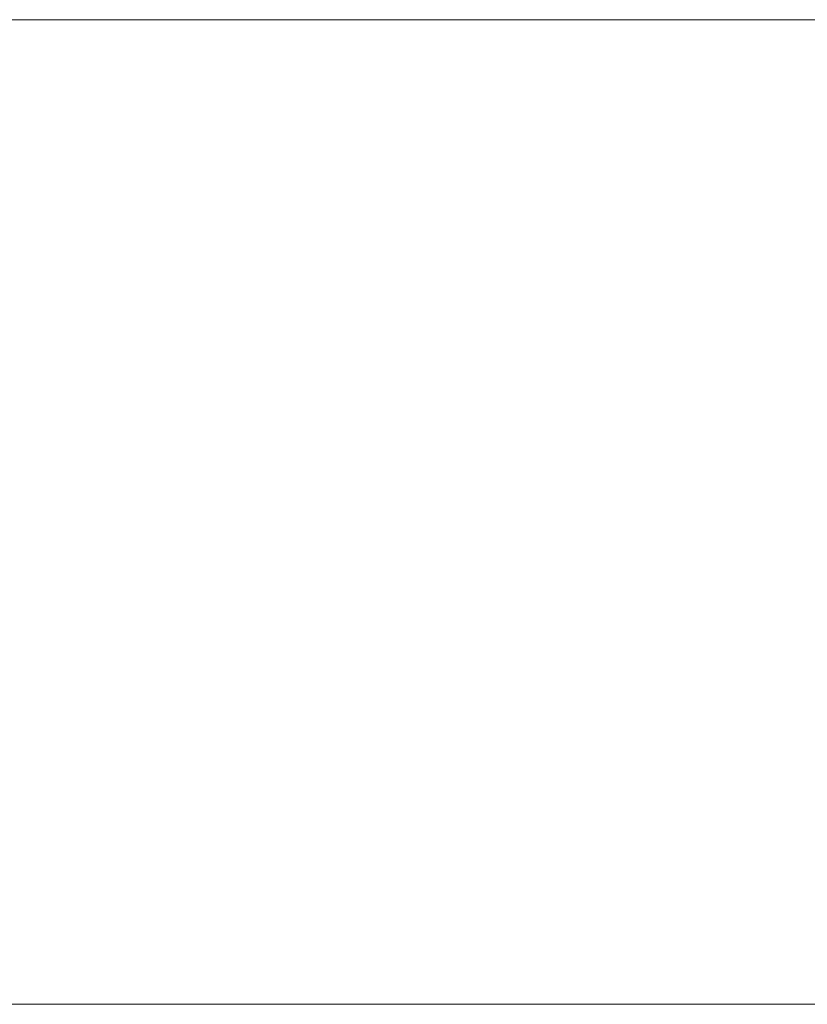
# Model space of a CAD drawing. Header units: millimetres. Extents: x -15489 to 15034, y -13406 to 13375.
# Tile 4 of 33: x -938 to -778, y -2390 to -2190. Entities that reach past the tile are written whole.
import ezdxf

# ---------------------------------------------------------------- set-up
doc = ezdxf.new("R2010")
doc.units = ezdxf.units.MM
doc.layers.add('A-WALL', color=113, linetype='Continuous', lineweight=9)

msp = doc.modelspace()

# ---------------------------------------------------------------- meshes
at = {"layer": 'A-WALL'}
mesh = msp.add_polyface(dxfattribs=at)
corners = [(-4087.87, -2190.12, 8000), (4312.13, -2190.12, 8000), (4312.13, -2190.12), (-4087.87, -2190.12)]
mesh.append_faces([[corners[k] for k in face] for face in [(0, 1, 2, 3)]])
mesh = msp.add_polyface(dxfattribs=at)
corners = [(-4087.87, -2390.12), (-4087.87, -2190.12), (4312.13, -2190.12), (4312.13, -2390.12)]
mesh.append_faces([[corners[k] for k in face] for face in [(0, 1, 2, 3)]])
mesh = msp.add_polyface(dxfattribs=at)
corners = [(4312.13, -2390.12, 8000), (4312.13, -2190.12, 8000), (-4087.87, -2190.12, 8000), (-4087.87, -2390.12, 8000)]
mesh.append_faces([[corners[k] for k in face] for face in [(0, 1, 2, 3)]])
mesh = msp.add_polyface(dxfattribs=at)
corners = [(4312.13, -2390.12), (4312.13, -2390.12, 8000), (-4087.87, -2390.12, 8000), (-4087.87, -2390.12)]
mesh.append_faces([[corners[k] for k in face] for face in [(0, 1, 2, 3)]])

doc.saveas('drawing.dxf')
